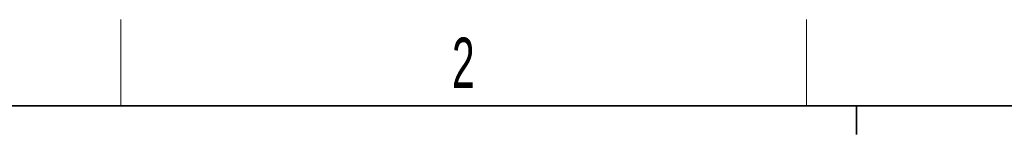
# Model space of a CAD drawing. Header units: millimetres. Extents: x 5 to 418, y 2 to 292.
# Tile 54 of 74: x 66.7 to 135.29, y 280.5 to 288.5. Entities that reach past the tile are written whole.
import ezdxf

# ---------------------------------------------------------------- set-up
doc = ezdxf.new("R2010")
doc.units = ezdxf.units.MM
doc.layers.add('SLD-0', color=7, linetype='Continuous')
doc.styles.add('SLDTEXTSTYLE0', font='TXT', dxfattribs={"width": 0.605})

msp = doc.modelspace()

# ---------------------------------------------------------------- linework, layer by layer
at = {"layer": 'SLD-0', "lineweight": 18}
for p, q in [((73.75, 282.5), (73.75, 288.5)), ((121.5, 282.5), (121.5, 288.5))]:
    msp.add_line(p, q, dxfattribs=at)
at = {"layer": 'SLD-0', "lineweight": 35}
msp.add_line((408, 282.5), (26, 282.5), dxfattribs=at)
at = {"layer": 'SLD-0'}
for p, q in [((125, 280.5), (125, 282.5)), ((125, 282.5), (125, 280.5))]:
    msp.add_line(p, q, dxfattribs=at)

# ---------------------------------------------------------------- texts
at = {"layer": 'SLD-0', "insert": (97.6027, 287.243), "char_height": 3.5, "attachment_point": 2, "style": 'SLDTEXTSTYLE0'}
msp.add_mtext('2', dxfattribs=at)

doc.saveas('drawing.dxf')
